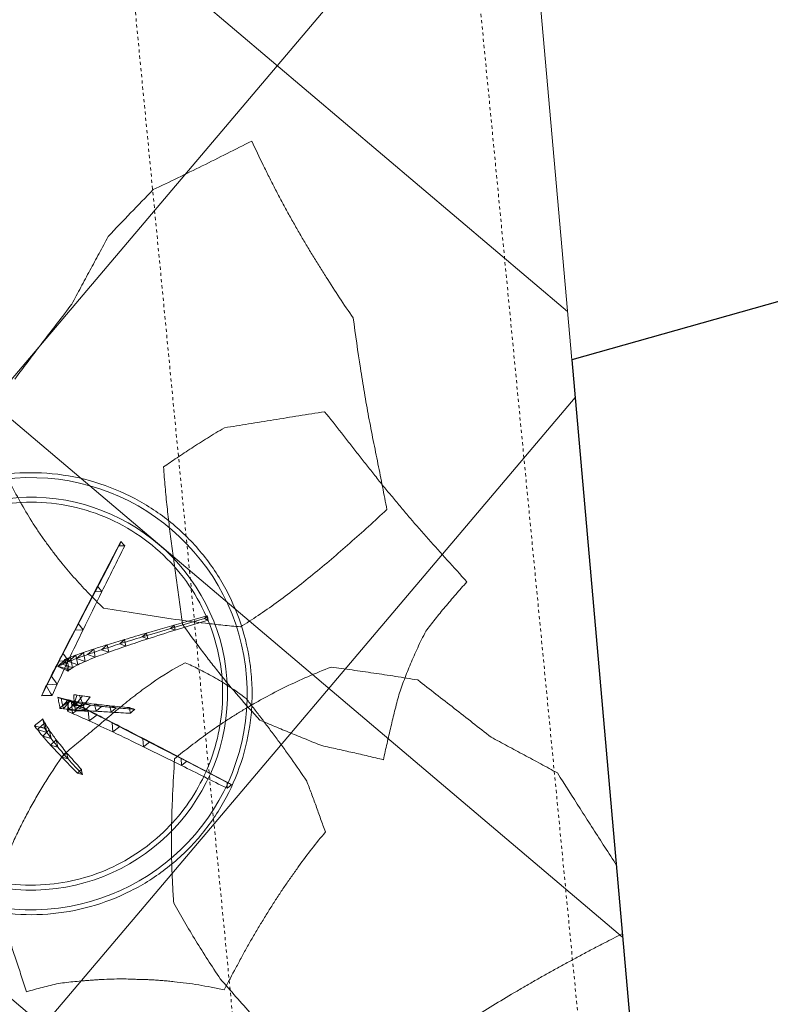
# Model space of a CAD drawing. Header units: millimetres. Extents: x 853417 to 929373, y -433185 to -369260.
# Tile 211 of 228: x 920398 to 921163, y -388933 to -387931. Entities that reach past the tile are written whole.
import ezdxf

# ---------------------------------------------------------------- set-up
doc = ezdxf.new("R2010")
doc.units = ezdxf.units.MM
doc.linetypes.add('Dash', pattern=[6.35, 3.175, -3.175])
for name, color, linetype, lineweight in [('I-FURN', 7, 'Continuous', 9), ('KOKO-FLOR', 7, 'Continuous', 9), ('KOKO-FLOR-HDLN', 7, 'Dash', 9), ('KOKO-FLOR-PATT', 7, 'Continuous', 9), ('KOKO-WALL', 7, 'Continuous', 9), ('KOKO_WALL', 7, 'Continuous', 9)]:
    doc.layers.add(name, color=color, linetype=linetype, lineweight=lineweight)

# ---------------------------------------------------------------- blocks, each defined once
blk = doc.blocks.new('Furniture_Interior-Artwork-Decoration_Gotessons_Areca-Palm  - Default-V25-1 korrus_SA_kunstihanke plaan')
at = {"layer": 'I-FURN'}
for p, q in [((-153, 80.5), (-147.2, 84.5)), ((-147.5, 77.5), (-153, 80.5)), ((-147.2, 84.5), (-147.5, 77.5)), ((-116.7, 58), (-109.9, 62.5)), ((-109.9, 62.5), (-110.1, 54.4)), ((-31.5, 62.7), (-32.5, 69.1)), ((-32.5, 69.1), (-26.3, 66.8)), ((-26.3, 66.8), (-31.5, 62.7)), ((-110.1, 54.4), (-116.7, 58)), ((-21.9, 48.7), (-23.1, 56.4)), ((-23.1, 56.4), (-15.8, 53.6)), ((-15.8, 53.6), (-21.9, 48.7)), ((-87.7, 40.1), (-79.9, 45.1)), ((-79.9, 45.1), (-79.9, 35.8)), ((-15.5, 38.2), (-16.9, 47.1)), ((-16.9, 47.1), (-8.5, 43.9)), ((-8.5, 43.9), (-15.5, 38.2)), ((-11.6, 30.5), (-13.1, 40.6)), ((-13.1, 40.6), (-3.6, 37)), ((-79.9, 35.8), (-87.7, 40.1)), ((-65.6, 26.5), (-56.8, 32)), ((-56.8, 32), (-56.7, 21.6)), ((-3.6, 37), (-11.6, 30.5)), ((-10, 26.4), (-11.6, 30.5)), ((-10.9, 34.1), (-11.3, 36.5)), ((-11.3, 36.5), (-11.2, 36)), ((-11.3, 36.5), (-6.7, 34.7)), ((-6, 34.5), (-6.7, 34.7)), ((-85.2, 20.9), (-80, 25)), ((-79.1, 18.4), (-85.2, 20.9)), ((-80, 25), (-79.1, 18.4)), ((-70.6, 18.3), (-64.7, 22.9)), ((-56.7, 21.6), (-65.6, 26.5)), ((-64.7, 22.9), (-63.7, 15.5)), ((-59.5, 16.1), (-52.9, 21.3)), ((-52.9, 21.3), (-51.8, 12.9)), ((-44.5, 20.8), (-40.6, 23.2)), ((-40.6, 23.2), (-35.6, 20.7)), ((-40.6, 23.2), (-40.4, 11.7)), ((-63.7, 15.5), (-70.6, 18.3)), ((-51.8, 12.9), (-59.5, 16.1)), ((-43.7, 15.5), (-52.1, 6.1)), ((-51.1, 14.2), (-43.8, 19.9)), ((-42.6, 10.7), (-51.1, 14.2)), ((-48.1, 18.6), (-50.4, 17.2)), ((-40.4, 11.7), (-50.4, 17.2)), ((-44.9, 12.6), (-37, 18.7)), ((-30.2, 7), (-44.9, 12.6)), ((-35.6, 8.8), (-44.9, 12.6)), ((-43.1, 13.5), (-43.7, 15.5)), ((-37.6, 10), (-40.4, 11.7)), ((-38.9, 10.7), (-31.7, 17.8)), ((-29.3, 16), (-38.9, 10.7)), ((-29.8, 6.9), (-38.9, 10.7)), ((-38.9, 10.7), (-36.6, 9.6)), ((-30.2, 7), (-38.9, 10.7)), ((-37, 18.7), (-35.6, 8.8)), ((-52.1, 6.1), (-46.6, 4.9)), ((-43.2, 4.3), (-49, 5.6)), ((-30.2, 7), (-35.6, 8.8)), ((-27, 5.7), (-30.2, 7)), ((-27.3, -7.8), (-21.1, 3.5)), ((-10.5, 2.9), (-16.9, -7.7)), ((-27.3, -7.8), (-16.9, -7.7)), ((-21.8, -16.6), (-27.3, -7.8)), ((-21.8, -16.6), (-15.8, -6.9)), ((-16.9, -7.7), (-21.8, -16.6)), ((-56.3, -37.9), (-57.4, -28.6)), ((-57.4, -28.6), (-48.9, -32.3)), ((-48.4, -35.8), (-49.6, -25.7)), ((-49.6, -25.7), (-40.3, -29.7)), ((-40.3, -29.7), (-48.4, -35.8)), ((-42.8, -34.1), (-44.1, -23.2)), ((-44.1, -23.2), (-34.1, -27.5)), ((-34.1, -27.5), (-42.8, -34.1)), ((-40.6, -21.2), (-39.3, -20.1)), ((-39.1, -32.9), (-40.6, -21.2)), ((-40.6, -21.2), (-29.7, -25.8)), ((-29.7, -25.8), (-39.1, -32.9)), ((-37.3, -29.8), (-37, -32)), ((-29.2, -25.5), (-29.7, -25.8)), ((-81.1, -43.8), (-82, -36.2)), ((-82, -36.2), (-75, -39.2)), ((-75, -39.2), (-81.1, -43.8)), ((-67, -40.5), (-68, -32.1)), ((-68, -32.1), (-60.3, -35.4)), ((-60.3, -35.4), (-67, -40.5)), ((-48.9, -32.3), (-56.3, -37.9)), ((-35.3, -38.7), (-40.3, -30.9)), ((-40.3, -30.9), (-31.1, -30.9)), ((-37, -32), (-36.1, -31.3)), ((-31.1, -30.9), (-35.3, -38.7)), ((-121.9, -52.7), (-122.6, -46.7)), ((-122.6, -46.7), (-117.2, -49.1)), ((-117.2, -49.1), (-121.9, -52.7)), ((-99.1, -47.8), (-100, -41)), ((-100, -41), (-93.8, -43.8)), ((-93.8, -43.8), (-99.1, -47.8)), ((-146.5, -55.5), (-181.7, -62.9)), ((-150.4, -58.6), (-151, -53.4)), ((-151, -53.4), (-146.5, -55.5)), ((-146.5, -55.5), (-150.4, -58.6)), ((-53.3, -67.7), (-57.7, -60.9)), ((-57.7, -60.9), (-49.6, -61.1)), ((-49.6, -61.1), (-53.3, -67.7)), ((-75.8, -104), (-79.7, -98.2)), ((-79.7, -98.2), (-72.8, -98.5)), ((-72.8, -98.5), (-75.8, -104))]:
    blk.add_line(p, q, dxfattribs=at)
at = {"layer": 'I-FURN', "flags": 128}
for points in [[(-196.6, 107.7), (-195.4, 108.6), (-194.2, 109.4), (-193, 110.3), (-191.8, 111.1)], [(-191.8, 111.1), (-191.9, 109.7), (-192, 108.2), (-192.1, 106.8), (-192.2, 105.3)], [(-196.6, 107.7), (-174.8, 94.1), (-153, 80.5)], [(-192.2, 105.3), (-193.3, 105.9), (-194.4, 106.5), (-195.5, 107.1), (-196.6, 107.7)], [(-147.5, 77.5), (-169.8, 91.4), (-192.2, 105.3)], [(-153, 80.5), (-134.9, 69.3), (-116.7, 58)], [(-45.2, 80.8), (-45.3, 82.1), (-45.5, 83.4), (-45.7, 84.7), (-45.9, 86)], [(-45.9, 86), (-44.7, 85.6), (-43.4, 85.1), (-42.2, 84.6), (-40.9, 84.2)], [(-40.9, 84.2), (-42, 83.3), (-43, 82.5), (-44.1, 81.6), (-45.2, 80.8)], [(-110.1, 54.4), (-128.8, 66), (-147.5, 77.5)], [(-11.2, 36), (-11.1, 35.5), (-11, 35), (-11, 34.6), (-10.9, 34.1)], [(-6.7, 34.7), (-7.8, 35), (-8.9, 35.3), (-10, 35.6), (-11.2, 36)], [(-10.9, 34.1), (-10.9, 34), (-10.9, 34), (-10.9, 33.9), (-10.9, 33.8)], [(-10.9, 33.8), (-10.7, 32.4), (-10.6, 31), (-10.4, 29.7), (-10.3, 28.3)], [(-6.8, 28.8), (-5.4, 29.8), (-3.9, 30.8), (-2.4, 31.8), (-0.9, 32.8)], [(-0.9, 32.8), (-2.2, 33.2), (-3.4, 33.7), (-4.7, 34.1), (-6, 34.5)], [(-104, 23.9), (-102.9, 24.8), (-101.7, 25.7), (-100.6, 26.6), (-99.5, 27.5)], [(-98.7, 21.7), (-100, 22.3), (-101.4, 22.8), (-102.7, 23.4), (-104, 23.9)], [(-99.5, 27.5), (-99.3, 26.1), (-99.1, 24.6), (-98.9, 23.2), (-98.7, 21.7)], [(-44.6, 20.9), (-47.4, 21.1), (-50.2, 21.4), (-53, 21.7), (-55.9, 22)], [(-55.9, 22), (-55, 21.6), (-54.1, 21.2), (-53.2, 20.8), (-52.3, 20.4)], [(-52.9, 21.3), (-48.4, 20.6), (-43.8, 19.9)], [(-52.3, 20.4), (-51.3, 20), (-50.2, 19.5), (-49.2, 19.1), (-48.1, 18.7)], [(-44.5, 20.8), (-44.5, 20.8), (-44.6, 20.8), (-44.6, 20.9), (-44.6, 20.9)], [(-36.8, 19.2), (-38.8, 19.6), (-40.7, 20), (-42.6, 20.4), (-44.5, 20.8)], [(-35.6, 20.7), (-35.9, 20.4), (-36.2, 20), (-36.5, 19.6), (-36.8, 19.2)], [(-36.7, 14.8), (-36.4, 16.3), (-36.1, 17.8), (-35.8, 19.2), (-35.6, 20.7)], [(-10.3, 28.3), (-10.2, 27.8), (-10.1, 27.3), (-10, 26.9), (-10, 26.4)], [(-10, 26.4), (-9.2, 27), (-8.4, 27.6), (-7.6, 28.2), (-6.8, 28.8)], [(-59.8, 7.9), (-58, 9.9), (-56.1, 12), (-54.3, 14.1), (-52.4, 16.2)], [(-52.4, 16.2), (-51.6, 13.5), (-50.7, 10.9), (-49.9, 8.2), (-49, 5.6)], [(-42.6, 10.7), (-47.2, 11.8), (-51.8, 12.9)], [(-48.1, 18.7), (-48.1, 18.6), (-48.1, 18.6), (-48.1, 18.6), (-48.1, 18.6)], [(-48.1, 18.6), (-47.1, 18.1), (-46.1, 17.6), (-45.1, 17.1), (-44.1, 16.6)], [(-43.1, 13.5), (-43.9, 11.5), (-44.7, 9.5), (-45.6, 7.5), (-46.4, 5.4)], [(-44.9, 12.6), (-41.9, 11.6), (-38.9, 10.7)], [(-44.1, 16.6), (-43.2, 16.2), (-42.3, 15.7), (-41.5, 15.3), (-40.6, 14.9)], [(-43.8, 19.9), (-43.2, 15.3), (-42.6, 10.7)], [(-43.1, 8.6), (-43.1, 9.8), (-43.1, 11.1), (-43.1, 12.3), (-43.1, 13.5)], [(-40.6, 14.9), (-41.1, 14.3), (-41.7, 13.7), (-42.2, 13.1), (-42.7, 12.5)], [(-42.7, 12.5), (-42.1, 12.2), (-41.5, 11.9), (-40.9, 11.6), (-40.3, 11.3)], [(-40.3, 11.3), (-39.6, 11), (-38.9, 10.7), (-38.2, 10.3), (-37.6, 10)], [(-37.6, 10), (-37.3, 11.2), (-37.1, 12.4), (-36.9, 13.6), (-36.7, 14.8)], [(-37, 18.7), (-34.3, 18.3), (-31.7, 17.8)], [(-33.1, 12.9), (-34, 12.1), (-34.9, 11.3), (-35.7, 10.5), (-36.6, 9.6)], [(-29.3, 16), (-30.3, 15.3), (-31.2, 14.5), (-32.2, 13.7), (-33.1, 12.9)], [(-31.7, 17.8), (-29.9, 17.5), (-28.1, 17.1)], [(-31.7, 17.8), (-30.9, 12.4), (-30.2, 7)], [(-28.1, 17.1), (-28.4, 16.8), (-28.7, 16.6), (-29, 16.3), (-29.3, 16)], [(-27.6, 11), (-27.7, 12.5), (-27.8, 14), (-28, 15.6), (-28.1, 17.1)], [(-27, 5.7), (-27.1, 7), (-27.3, 8.3), (-27.4, 9.7), (-27.6, 11)], [(-49, 5.6), (-51.7, 6.2), (-54.4, 6.7), (-57.1, 7.3), (-59.8, 7.9)], [(-46.4, 5.4), (-46.5, 5.3), (-46.5, 5.2), (-46.6, 5.1), (-46.6, 4.9)], [(-46.6, 4.9), (-45.8, 4.8), (-44.9, 4.6), (-44.1, 4.4), (-43.2, 4.3)], [(-43.2, 4.3), (-43.2, 5.3), (-43.2, 6.4), (-43.2, 7.5), (-43.1, 8.6)], [(-36.6, 9.6), (-36.1, 9.4), (-35.7, 9.3), (-35.2, 9.1), (-34.8, 8.9)], [(-29.8, 6.9), (-29.7, 6.9), (-29.5, 6.8), (-29.4, 6.8), (-29.3, 6.7)], [(-29.3, 6.7), (-28.7, 6.5), (-28.1, 6.2), (-27.6, 6), (-27, 5.7)], [(-21.1, 3.5), (-19.9, 1), (-18.6, -1.4), (-17.3, -3.9), (-16.1, -6.4)], [(-16, 2.9), (-17.3, 3.1), (-18.6, 3.2), (-19.8, 3.4), (-21.1, 3.5)], [(-10.5, 2.9), (-11.8, 2.9), (-13.2, 2.9), (-14.6, 2.9), (-16, 2.9)], [(-15.7, -6.7), (-14.4, -4.3), (-13.1, -1.9), (-11.8, 0.5), (-10.5, 2.9)], [(-16.1, -6.4), (-16, -6.6), (-15.8, -6.8)], [(-16.1, -6.4), (-16.1, -6.5), (-16.1, -6.6), (-16.1, -6.7), (-16.1, -6.8)], [(-16.1, -6.8), (-16, -6.8), (-16, -6.8), (-15.9, -6.8), (-15.9, -6.7)], [(-15.8, -6.9), (-15.8, -6.8), (-15.7, -6.8), (-15.7, -6.7), (-15.7, -6.7)], [(-39.3, -20.1), (-38.8, -22.5), (-38.3, -25), (-37.8, -27.4), (-37.3, -29.8)], [(-32.3, -23.9), (-34, -22.9), (-35.8, -22), (-37.6, -21.1), (-39.3, -20.1)], [(-37.3, -29.8), (-37, -30.2), (-36.7, -30.6), (-36.4, -30.9), (-36.1, -31.3)], [(-36.1, -31.3), (-35, -30.4), (-33.8, -29.4), (-32.6, -28.4), (-31.5, -27.5)], [(-29.2, -25.5), (-30, -25.1), (-30.7, -24.7), (-31.5, -24.3), (-32.3, -23.9)], [(-31.5, -27.5), (-30.9, -27), (-30.3, -26.5), (-29.8, -26), (-29.2, -25.5)], [(-117.2, -49.1), (-131.9, -52.3), (-146.5, -55.5)], [(-185.4, -61.1), (-168.2, -57.3), (-151, -53.4)], [(-184.8, -65.4), (-167.6, -62), (-150.4, -58.6)], [(-150.4, -58.6), (-136.1, -55.6), (-121.9, -52.7)], [(-184.8, -65.4), (-185, -64.4), (-185.1, -63.3), (-185.2, -62.2), (-185.4, -61.1)], [(-185.4, -61.1), (-184.5, -61.6), (-183.5, -62), (-182.6, -62.5), (-181.7, -62.9)], [(-181.7, -62.9), (-182.5, -63.5), (-183.2, -64.2), (-184, -64.8), (-184.8, -65.4)], [(-75.8, -104), (-64.5, -85.9), (-53.3, -67.7)], [(-49.6, -61.1), (-61.2, -79.8), (-72.8, -98.5)], [(-72.8, -98.5), (-86.7, -120.8), (-100.6, -143.2)], [(-102.9, -147.6), (-89.4, -125.8), (-75.8, -104)], [(-102.9, -147.6), (-103.8, -146.4), (-104.7, -145.2), (-105.5, -144), (-106.4, -142.8)], [(-106.4, -142.8), (-104.9, -142.9), (-103.5, -143), (-102, -143.1), (-100.6, -143.2)], [(-100.6, -143.2), (-101.2, -144.3), (-101.8, -145.4), (-102.3, -146.5), (-102.9, -147.6)]]:
    blk.add_lwpolyline(points, dxfattribs=at)
at = {"layer": 'I-FURN'}
for points in [[(-229, 382), (-224.1, 375.4), (-214.3, 362.3), (-199.4, 342.8), (-184.6, 323.4), (-174.9, 310.5), (-170.1, 304.1)], [(-170.1, 304.1), (-166.3, 297.3), (-158.8, 283.7), (-148.1, 263.5), (-138, 243.4), (-131.7, 230.2), (-128.7, 223.6)], [(-5.5, 296.3), (0.1, 297.2), (11.2, 299), (22.1, 301.1), (27.5, 302.2)], [(27.5, 302.2), (28.9, 296.6), (31.7, 285.6), (35.7, 269.5), (39.7, 253.1), (42.1, 242.4), (43.3, 237)], [(-273.1, 109.9), (-274.4, 114.1), (-276.9, 122.7), (-280.6, 135.8), (-284.3, 149.2), (-286.8, 158.4), (-288.1, 163)], [(-463.6, 79.6), (-469, 83), (-479.7, 89.8), (-495.8, 100.1), (-512, 110.5), (-522.8, 117.5), (-528.3, 121)], [(-191.8, 111.1), (-176.9, 102.3), (-162.1, 93.4), (-147.2, 84.5)], [(-362.8, 61.4), (-361.9, 64.1), (-360.1, 69.6), (-357.5, 77.9), (-355, 86.1), (-353.4, 91.5), (-352.7, 94.2)], [(-352.7, 94.2), (-347.6, 92.6), (-337.4, 89.3), (-322, 84.5), (-306.6, 79.8), (-296.3, 76.7), (-291.1, 75.1)], [(-147.2, 84.5), (-134.8, 77.2), (-122.3, 69.8), (-109.9, 62.5)], [(-45.9, 86), (-41.4, 80.4), (-36.9, 74.8), (-32.5, 69.1)], [(-31.5, 62.7), (-36.1, 68.7), (-40.6, 74.7), (-45.2, 80.8)], [(-40.9, 84.2), (-36.1, 78.4), (-31.2, 72.6), (-26.3, 66.8)], [(-393.6, 15.8), (-399.4, 21.1), (-411, 31.6), (-428.5, 47.5), (-446, 63.5), (-457.7, 74.2), (-463.6, 79.6)], [(-291.1, 75.1), (-285.9, 72.6), (-275.6, 67.5), (-260.2, 59.8), (-245, 52.1), (-235, 46.9), (-230.1, 44.4)], [(-373.4, 29.5), (-372.4, 32.2), (-370.5, 37.6), (-367.7, 45.6), (-365.2, 53.5), (-363.5, 58.8), (-362.8, 61.4)], [(-109.9, 62.5), (-99.9, 56.7), (-89.9, 50.9), (-79.9, 45.1)], [(-32.5, 69.1), (-29.3, 64.9), (-26.2, 60.6), (-23.1, 56.4)], [(-21.9, 48.7), (-25.1, 53.4), (-28.3, 58), (-31.5, 62.7)], [(-26.3, 66.8), (-22.8, 62.4), (-19.3, 58), (-15.8, 53.6)], [(-116.7, 58), (-107.1, 52), (-97.4, 46.1), (-87.7, 40.1)], [(-79.9, 35.8), (-89.9, 42), (-100, 48.2), (-110.1, 54.4)], [(-23.1, 56.4), (-21, 53.3), (-18.9, 50.2), (-16.9, 47.1)], [(-15.8, 53.6), (-13.3, 50.4), (-10.9, 47.2), (-8.5, 43.9)], [(-79.9, 45.1), (-72.2, 40.7), (-64.5, 36.4), (-56.8, 32)], [(-15.5, 38.2), (-17.6, 41.7), (-19.8, 45.2), (-21.9, 48.7)], [(-16.9, 47.1), (-15.6, 45), (-14.4, 42.8), (-13.1, 40.6)], [(-13.1, 40.6), (-12.5, 39.2), (-11.9, 37.8), (-11.3, 36.5)], [(-8.5, 43.9), (-6.8, 41.6), (-5.2, 39.3), (-3.6, 37)], [(-87.7, 40.1), (-80.3, 35.6), (-73, 31), (-65.6, 26.5)], [(-56.7, 21.6), (-64.4, 26.4), (-72.1, 31.1), (-79.9, 35.8)], [(-56.8, 32), (-51.4, 29.1), (-46, 26.2), (-40.6, 23.2)], [(-11.6, 30.5), (-12.9, 33.1), (-14.2, 35.7), (-15.5, 38.2)], [(-3.6, 37), (-2.7, 35.6), (-1.8, 34.2), (-0.9, 32.8)], [(-405.5, -33), (-402.2, -27.6), (-395.8, -16.8), (-387.4, -1.1), (-379.9, 14.3), (-375.5, 24.5), (-373.4, 29.5)], [(-104, 23.9), (-97.7, 22.9), (-91.5, 21.9), (-85.2, 20.9)], [(-99.5, 27.5), (-93, 26.7), (-86.5, 25.9), (-80, 25)], [(-79.1, 18.4), (-85.6, 19.5), (-92.2, 20.6), (-98.7, 21.7)], [(-85.2, 20.9), (-80.3, 20), (-75.5, 19.2), (-70.6, 18.3)], [(-80, 25), (-74.9, 24.3), (-69.8, 23.6), (-64.7, 22.9)], [(-65.6, 26.5), (-60.5, 23.4), (-55.5, 20.3), (-50.4, 17.2)], [(-64.7, 22.9), (-60.7, 22.4), (-56.8, 21.8), (-52.9, 21.3)], [(-40.4, 11.7), (-45.8, 15), (-51.2, 18.3), (-56.7, 21.6)], [(-306.7, -3.9), (-313.6, -2.5), (-327.7, 0.6), (-349.3, 5.4), (-371.3, 10.5), (-386.1, 14), (-393.6, 15.8)], [(-63.7, 15.5), (-68.8, 16.4), (-74, 17.4), (-79.1, 18.4)], [(-70.6, 18.3), (-66.9, 17.6), (-63.2, 16.8), (-59.5, 16.1)], [(-51.8, 12.9), (-55.7, 13.8), (-59.7, 14.6), (-63.7, 15.5)], [(-59.5, 16.1), (-56.7, 15.5), (-53.9, 14.8), (-51.1, 14.2)], [(-52.4, 16.2), (-49.5, 15.9), (-46.6, 15.7), (-43.7, 15.5)], [(-51.1, 14.2), (-49.1, 13.7), (-47, 13.1), (-44.9, 12.6)], [(-50.4, 17.2), (-47.8, 15.6), (-45.3, 14), (-42.7, 12.5)], [(-43.8, 19.9), (-41.5, 19.5), (-39.3, 19.1), (-37, 18.7)], [(-35.6, 8.8), (-37.9, 9.4), (-40.3, 10.1), (-42.6, 10.7)], [(-59.8, 7.9), (-57.2, 7.3), (-54.7, 6.7), (-52.1, 6.1)], [(-34.8, 8.9), (-34.4, 8.7), (-33.5, 8.4), (-32.3, 7.9), (-31, 7.4), (-30.2, 7.1), (-29.8, 6.9)], [(-40.3, -30.9), (-36, -23.2), (-31.6, -15.5), (-27.3, -7.8)], [(-16.9, -7.7), (-21.6, -15.4), (-26.3, -23.1), (-31.1, -30.9)], [(-35.3, -38.7), (-30.8, -31.3), (-26.3, -24), (-21.8, -16.6)], [(-68, -32.1), (-64.5, -30.9), (-61, -29.8), (-57.4, -28.6)], [(-57.4, -28.6), (-54.8, -27.7), (-52.2, -26.7), (-49.6, -25.7)], [(-49.6, -25.7), (-47.8, -24.9), (-46, -24), (-44.1, -23.2)], [(-40.3, -29.7), (-43.2, -30.5), (-46, -31.4), (-48.9, -32.3)], [(-44.1, -23.2), (-42.9, -22.5), (-41.8, -21.8), (-40.6, -21.2)], [(-34.1, -27.5), (-36.1, -28.2), (-38.2, -29), (-40.3, -29.7)], [(-29.7, -25.8), (-31.2, -26.3), (-32.6, -26.9), (-34.1, -27.5)], [(-451, -80), (-446.8, -76), (-438.6, -68.1), (-426.9, -56.2), (-415.8, -44.5), (-408.9, -36.8), (-405.5, -33)], [(-100, -41), (-94, -39.4), (-88, -37.8), (-82, -36.2)], [(-75, -39.2), (-81.3, -40.7), (-87.6, -42.2), (-93.8, -43.8)], [(-82, -36.2), (-77.3, -34.8), (-72.7, -33.5), (-68, -32.1)], [(-60.3, -35.4), (-65.2, -36.7), (-70.1, -38), (-75, -39.2)], [(-67, -40.5), (-63.4, -39.6), (-59.9, -38.8), (-56.3, -37.9)], [(-48.9, -32.3), (-52.7, -33.3), (-56.5, -34.4), (-60.3, -35.4)], [(-57.7, -60.9), (-51.9, -50.9), (-46.1, -40.9), (-40.3, -30.9)], [(-56.3, -37.9), (-53.7, -37.2), (-51, -36.5), (-48.4, -35.8)], [(-53.3, -67.7), (-47.3, -58.1), (-41.3, -48.4), (-35.3, -38.7)], [(-31.1, -30.9), (-37.2, -40.9), (-43.4, -51), (-49.6, -61.1)], [(-48.4, -35.8), (-46.5, -35.2), (-44.7, -34.7), (-42.8, -34.1)], [(-42.8, -34.1), (-41.6, -33.7), (-40.3, -33.3), (-39.1, -32.9)], [(-39.1, -32.9), (-38.4, -32.6), (-37.7, -32.3), (-37, -32)], [(-151, -53.4), (-141.6, -51.2), (-132.1, -48.9), (-122.6, -46.7)], [(-122.6, -46.7), (-115.1, -44.8), (-107.5, -42.9), (-100, -41)], [(-121.9, -52.7), (-114.3, -51.1), (-106.7, -49.4), (-99.1, -47.8)], [(-93.8, -43.8), (-101.6, -45.5), (-109.4, -47.3), (-117.2, -49.1)], [(-99.1, -47.8), (-93.1, -46.5), (-87.1, -45.2), (-81.1, -43.8)], [(-81.1, -43.8), (-76.4, -42.7), (-71.7, -41.6), (-67, -40.5)], [(-217.6, -51.8), (-230.1, -58.1), (-255.6, -72.6), (-295.2, -98.7), (-335.2, -128.1), (-362, -148.9), (-375.4, -159.5)], [(-79.7, -98.2), (-72.4, -85.8), (-65.1, -73.3), (-57.7, -60.9)], [(-106.4, -142.8), (-97.5, -127.9), (-88.6, -113.1), (-79.7, -98.2)], [(-151.9, -220), (-156.5, -222.7), (-166.1, -228.2), (-181.8, -237), (-198.5, -246), (-210.5, -252), (-216.7, -255.1)], [(-71.3, -392.3), (-65.9, -386.2), (-55.1, -374.2), (-39, -356.1), (-23.3, -338.4), (-12.8, -326.6), (-7.6, -320.6)], [(-113.6, -458.3), (-110, -452.7), (-102.9, -441.7), (-92.3, -425.2), (-81.7, -408.7), (-74.8, -397.8), (-71.3, -392.3)], [(-162.8, -502.4), (-154.5, -495), (-138, -480.4), (-121.7, -465.7), (-113.6, -458.3)], [(-266.6, -544.1), (-257.9, -540.5), (-240.6, -533.3), (-214.4, -522.6), (-188.5, -512.3), (-171.3, -505.6), (-162.8, -502.4)]]:
    blk.add_open_spline(points, degree=3, dxfattribs=at)
for points, knots in [([(-581.4, 289.4), (-575.2, 291.9), (-565.1, 296.2), (-550.9, 302.2), (-538.7, 307.6), (-526.6, 313), (-514.6, 318.4), (-502.8, 323.8), (-490.9, 329.4), (-479.2, 335), (-463.7, 342.6), (-444.7, 352.1), (-429.7, 360), (-422.3, 364)], [0.1565102, 0.1565102, 0.1565102, 0.1565102, 0.25, 0.3125, 0.375, 0.4375, 0.5, 0.5625, 0.625, 0.6875, 0.75, 0.875, 1, 1, 1, 1]), ([(-288.1, 163), (-283.1, 168.3), (-273.2, 179), (-260.8, 193), (-250.9, 204.9), (-243.4, 214), (-236, 223.4), (-228.8, 233), (-221.6, 242.7), (-214.4, 252.7), (-207.3, 262.8), (-200.3, 273.1), (-193.6, 283.5), (-184.6, 297.5), (-177.7, 308.2), (-173.1, 315.5)], [0, 0, 0, 0, 0.125, 0.25, 0.3125, 0.375, 0.4375, 0.5, 0.5625, 0.625, 0.6875, 0.75, 0.8125, 0.875, 1, 1, 1, 1]), ([(-173.1, 315.5), (-168.8, 314.2), (-160.2, 311.8), (-147.7, 308.5), (-135.3, 305.7), (-125.2, 303.8), (-117.4, 302.3), (-111.5, 301.4), (-106.7, 300.7), (-103, 300.1), (-100.2, 299.8), (-97.5, 299.4), (-94.4, 299.1), (-90.7, 298.7), (-85.6, 298.2), (-79.1, 297.4), (-70.2, 296.5), (-60, 295.9), (-51.3, 295.6), (-44.7, 295.5), (-40, 295.5), (-35.5, 295.5), (-29.6, 295.5), (-22.3, 295.6), (-13.8, 295.9), (-8.2, 296.2), (-5.5, 296.3)], [0, 0, 0, 0, 0.083333, 0.166667, 0.25, 0.333333, 0.375, 0.416667, 0.458333, 0.479167, 0.5, 0.520833, 0.541667, 0.583333, 0.625, 0.666667, 0.708333, 0.75, 0.791667, 0.8125, 0.833333, 0.854167, 0.875, 0.916667, 0.958333, 1, 1, 1, 1]), ([(-128.7, 223.6), (-128.7, 217.3), (-128.9, 204.6), (-129.5, 186), (-130.6, 167.4), (-132, 149), (-133.8, 131), (-136.6, 107.2), (-139, 89.3), (-140.6, 77.1)], [0, 0, 0, 0, 0.125, 0.25, 0.375, 0.5, 0.625, 0.75, 1, 1, 1, 1]), ([(-528.3, 121), (-534.9, 133.5), (-545.1, 152.5), (-558.8, 178), (-569.2, 197.3), (-576.6, 210.9), (-580.4, 218), (-580.6, 218.4)], [0, 0, 0, 0, 0.25, 0.375, 0.5, 0.625, 0.6332539, 0.6332539, 0.6332539, 0.6332539]), ([(40.5, 170.2), (38.1, 165.3), (33.1, 155.7), (25.4, 141.5), (17.1, 127.7), (8.6, 114.2), (-0.2, 101.2), (-12.4, 84.3), (-21.9, 72.2), (-28.5, 64.1)], [0, 0, 0, 0, 0.125, 0.25, 0.375, 0.5, 0.625, 0.75, 1, 1, 1, 1]), ([(-218.1, 21.6), (-220.2, 24.9), (-224.6, 31.5), (-231.3, 41.8), (-238.3, 52.6), (-245.3, 63.6), (-252.3, 74.7), (-261.5, 89.9), (-268.5, 101.8), (-273.1, 109.9)], [0, 0, 0, 0, 0.125, 0.25, 0.375, 0.5, 0.625, 0.75, 1, 1, 1, 1]), ([(-140.6, 77.1), (-146.4, 73.1), (-158.1, 65.2), (-176.2, 53.7), (-192, 44.5), (-205.2, 37.4), (-215.4, 32.2), (-225.8, 27.1), (-240.1, 20.5), (-258.7, 12.6), (-282, 4), (-298.3, -1.4), (-306.7, -3.9)], [0, 0, 0, 0, 0.125, 0.25, 0.375, 0.4375, 0.5, 0.5625, 0.625, 0.75, 0.875, 1, 1, 1, 1]), ([(-28.5, 64.1), (-33.8, 60.4), (-44.4, 53), (-59.8, 41.9), (-72.8, 32.5), (-83.2, 25), (-91, 19.5), (-99, 14), (-109.7, 6.9), (-128.9, -5.1), (-146.4, -14.2), (-158.9, -19.6)], [0, 0, 0, 0, 0.125, 0.25, 0.375, 0.4375, 0.5, 0.5625, 0.625, 0.75, 1, 1, 1, 1]), ([(-230.1, 44.4), (-223.4, 35.9), (-210.5, 19.1), (-195.1, -2.6), (-183.6, -19.9), (-172.4, -37.1), (-164.3, -50.1), (-159, -59)], [0, 0, 0, 0, 0.25, 0.5, 0.625, 0.75, 1, 1, 1, 1]), ([(-158.9, -19.6), (-163, -17.4), (-171.6, -12.4), (-183.8, -4.8), (-194.1, 2.3), (-204.6, 10.1), (-212.7, 16.8), (-218.1, 21.6)], [0, 0, 0, 0, 0.25, 0.5, 0.625, 0.75, 1, 1, 1, 1]), ([(-80, -81.4), (-91.6, -78.6), (-108.6, -74.4), (-131, -69.1), (-153.4, -64), (-176.8, -59.1), (-199.9, -54.8), (-211.7, -52.7), (-217.6, -51.8)], [0, 0, 0, 0, 0.25, 0.375, 0.5, 0.75, 0.875, 1, 1, 1, 1]), ([(-159, -59), (-158.6, -65.8), (-157.8, -79.2), (-156.7, -99), (-155.6, -115.6), (-154.8, -129.1), (-154.2, -139), (-153.7, -149), (-153, -162.4), (-152.4, -179.2), (-151.9, -199.5), (-151.9, -213.1), (-151.9, -220)], [0, 0, 0, 0, 0.125, 0.25, 0.375, 0.4375, 0.5, 0.5625, 0.625, 0.75, 0.875, 1, 1, 1, 1]), ([(-319.7, -263.7), (-324.9, -256.1), (-332.5, -244.6), (-342.7, -229.4), (-350.3, -218), (-358, -206.4), (-365.9, -194.9), (-373.8, -183.3), (-381.9, -171.9), (-390, -160.5), (-401, -145.3), (-420.7, -118.8), (-438.7, -96), (-451, -80)], [0, 0, 0, 0, 0.125, 0.1875, 0.25, 0.3125, 0.375, 0.4375, 0.5, 0.5625, 0.625, 0.75, 1, 1, 1, 1]), ([(11.6, -232), (8.6, -224.2), (2.5, -209.1), (-7.3, -187.6), (-16.2, -170.6), (-23.6, -157.6), (-29.4, -148.2), (-35.2, -139), (-43.3, -127.1), (-53.7, -112.9), (-66.6, -96.8), (-75.4, -86.5), (-80, -81.4)], [0, 0, 0, 0, 0.125, 0.25, 0.375, 0.4375, 0.5, 0.5625, 0.625, 0.75, 0.875, 1, 1, 1, 1]), ([(-375.4, -159.5), (-374.5, -167.3), (-372.7, -183), (-369.9, -206.6), (-367.3, -226.7), (-365.4, -243), (-364, -255.2), (-362.7, -267.5), (-361.1, -284.2), (-358.6, -313.5), (-356.9, -339.2), (-355.9, -356.7)], [0, 0, 0, 0, 0.125, 0.25, 0.375, 0.4375, 0.5, 0.5625, 0.625, 0.75, 1, 1, 1, 1]), ([(-216.7, -255.1), (-220.8, -255.4), (-229, -256), (-241.5, -257.1), (-254.3, -258.2), (-267.3, -259.3), (-280.2, -260.4), (-297.6, -261.9), (-310.8, -263), (-319.7, -263.7)], [0, 0, 0, 0, 0.125, 0.25, 0.375, 0.5, 0.625, 0.75, 1, 1, 1, 1]), ([(-355.9, -356.7), (-351.7, -363.8), (-343.6, -378.2), (-333.6, -396.5), (-325.7, -411.5), (-319.8, -422.9), (-313.9, -434.4), (-308.3, -446), (-302.7, -457.8), (-297.1, -469.8), (-291.6, -482), (-286.4, -494.2), (-281.3, -506.4), (-274.6, -523), (-269.8, -535.6), (-266.6, -544.1)], [0, 0, 0, 0, 0.125, 0.25, 0.3125, 0.375, 0.4375, 0.5, 0.5625, 0.625, 0.6875, 0.75, 0.8125, 0.875, 1, 1, 1, 1])]:
    blk.add_open_spline(points, degree=3, knots=knots, dxfattribs=at)
blk = doc.blocks.new('Furniture_Other_Gotessons_Plant-Pot - Default-V26-1 korrus_SA_kunstihanke plaan')
at = {"layer": 'I-FURN'}
for radius, start, end in [(220, 90, 270), (220, 270, 90), (200, 90, 270), (200, 270, 90)]:
    blk.add_arc((0, 0), radius, start, end, dxfattribs=at)
for points, knots in [([(0, 225), (-14.7, 225), (-44.1, 222.1), (-86.6, 209.2), (-125.8, 188.3), (-160.1, 160.1), (-188.3, 125.8), (-209.2, 86.6), (-220, 51.2), (-224.3, 22), (-225.7, -7.3), (-222.1, -44.2), (-209.2, -86.6), (-188.3, -125.8), (-160.1, -160.1), (-125.8, -188.3), (-86.6, -209.2), (-44.2, -222.1), (-14.7, -225), (0, -225)], [0, 0, 0, 0, 0.0625, 0.125, 0.1875, 0.25, 0.3125, 0.375, 0.4375, 0.46875, 0.5, 0.5625, 0.625, 0.6875, 0.75, 0.8125, 0.875, 0.9375, 1, 1, 1, 1]), ([(0, -225), (14.7, -225), (44.1, -222.1), (86.6, -209.2), (125.8, -188.3), (160.1, -160.1), (188.3, -125.8), (209.2, -86.6), (220, -51.2), (224.3, -22), (225.7, 7.3), (222.1, 44.2), (209.2, 86.6), (188.3, 125.8), (160.1, 160.1), (125.8, 188.3), (86.6, 209.2), (44.2, 222.1), (14.7, 225), (0, 225)], [0, 0, 0, 0, 0.0625, 0.125, 0.1875, 0.25, 0.3125, 0.375, 0.4375, 0.46875, 0.5, 0.5625, 0.625, 0.6875, 0.75, 0.8125, 0.875, 0.9375, 1, 1, 1, 1]), ([(0, 195), (-23.8, 195), (-71.4, 186.2), (-133.4, 148.2), (-170.3, 100.1), (-188, 55.7), (-195.4, 18.7), (-195.4, -20.4), (-186.8, -60.7), (-170.1, -98.2), (-146, -131.4), (-115.5, -158.9), (-79.9, -179.5), (-40.8, -192.1), (-13.6, -195), (0, -195)], [-1, -1, -1, -1, -0.883333, -0.766667, -0.65, -0.591667, -0.533333, -0.466667, -0.4, -0.333333, -0.266667, -0.2, -0.133333, -0.066667, 0, 0, 0, 0]), ([(0, -195), (23.8, -195), (71.4, -186.2), (133.4, -148.2), (170.3, -100.1), (188, -55.7), (195.4, -18.7), (195.4, 20.4), (186.8, 60.7), (170.1, 98.2), (146, 131.4), (115.5, 158.9), (79.9, 179.5), (40.8, 192.1), (13.6, 195), (0, 195)], [-1, -1, -1, -1, -0.883333, -0.766667, -0.65, -0.591667, -0.533333, -0.466667, -0.4, -0.333333, -0.266667, -0.2, -0.133333, -0.066667, 0, 0, 0, 0])]:
    blk.add_open_spline(points, degree=3, knots=knots, dxfattribs=at)
blk = doc.blocks.new('Ol_olev välissein 5 - VS-02-2537239-1 korrus_SA_kunstihanke plaan')
at = {"layer": 'KOKO-WALL', "lineweight": 25}
for p, q in [((417023.6, 909165.9), (417265.8, 908194.2)), ((417265.8, 908194.2), (419391.2, 908313.3))]:
    blk.add_line(p, q, dxfattribs=at)
blk = doc.blocks.new('eeldatavad põrandakanalid - eeldatavad põrandakanalid-5062723-1 korrus_SA_kunstihanke plaan')
at = {"layer": 'KOKO-FLOR-HDLN'}
for p, q in [((412101.2, 907800.6), (418031.2, 908185.7)), ((412132.6, 907451.9), (418067.8, 907837.4))]:
    blk.add_line(p, q, dxfattribs=at)

msp = doc.modelspace()

# ---------------------------------------------------------------- hatches: boundary and pattern name
at = {"layer": 'KOKO-FLOR-PATT', "true_color": 0x800000}
h = msp.add_hatch(dxfattribs=at)
h.set_pattern_fill('FP_62', color=16, style=0, pattern_type=2)
h.set_pattern_definition([(319.731, (918309.3, -386575.77), (290.87, 343.36), []), (49.731, (918309.3, -386575.77), (-343.36, 290.87), [])])
h.paths.add_polyline_path([(918523.4, -390401.5), (919733.8, -390289.3), (919738.6, -390268.9), (919723.1, -390268.2), (919895.9, -389519.3), (920603.3, -389452.7), (920572, -389434.3), (920544.6, -389398.2), (920536.4, -389372.1), (920536.4, -389335.8), (920553.7, -389293.8), (920572, -389273.6), (920545.7, -389256.9), (920521.4, -389223.3), (920514.6, -389200), (920515.7, -389167.3), (920523.2, -389142.4), (920546.3, -389112.2), (920566.5, -389098.7), (921027.2, -389035.4), (920809.4, -386557.8), (920799.5, -386558.7), (920713.7, -385582.5), (920723.5, -385580.7), (920571.7, -383875.8), (920563.7, -383876.5), (920499.8, -383149.4), (919369, -383253.1), (919043.3, -382569.1), (919061.3, -382560.5), (919057.7, -382552.9), (918918.6, -382566.9), (918918.6, -382579.4), (917988.2, -382659.2), (917987.1, -382651), (917825.3, -382666.1), (917823.6, -382675.8), (917840.9, -382678.9), (917711.3, -383395.1), (915586.7, -383592), (915633.9, -384162.7), (916025.6, -384130.3), (916091.6, -384927.5), (916133.4, -384924.1), (916330.9, -387316.1), (916330.9, -387316.2), (916330.9, -387316.2), (916429.9, -388512.3), (916388.5, -388515.8), (916452.9, -389313), (916062.8, -389345.8), (916106.7, -389875.8), (916146.6, -389872), (916141.6, -389821.1), (916146.4, -389796.8), (916153.6, -389871.3), (918205.3, -389678.3), (918521.5, -390397.3)], flags=0)
h.paths.add_polyline_path([(919662.8, -387305.3), (919607.2, -386749.3), (920058.7, -386704.1), (920114.4, -387260.1), (919666.9, -387304.9)], flags=0)
h.paths.add_polyline_path([(919376.2, -384766.6), (919328.6, -384209.8), (919780.8, -384171.1), (919828.3, -384727.9), (919547.7, -384751.9)], flags=0)

# ---------------------------------------------------------------- linework, layer by layer
at = {"layer": 'KOKO-FLOR'}
msp.add_line((920960.5, -388277.1), (920809.6, -386560.3), dxfattribs=at)

# ---------------------------------------------------------------- block references
at = {"layer": 'I-FURN', "rotation": 184.3365958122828}
for name in ['Furniture_Interior-Artwork-Decoration_Gotessons_Areca-Palm  - Default-V25-1 korrus_SA_kunstihanke plaan', 'Furniture_Other_Gotessons_Plant-Pot - Default-V26-1 korrus_SA_kunstihanke plaan']:
    msp.add_blockref(name, (920410.1, -388616.9), dxfattribs=at)
at = {"layer": 'KOKO-FLOR', "rotation": 271.815909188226}
msp.add_blockref('eeldatavad põrandakanalid - eeldatavad põrandakanalid-5062723-1 korrus_SA_kunstihanke plaan', (0, 0), dxfattribs=at)
at = {"layer": 'KOKO_WALL', "rotation": 271.815909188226}
msp.add_blockref('Ol_olev välissein 5 - VS-02-2537239-1 korrus_SA_kunstihanke plaan', (0, 0), dxfattribs=at)

doc.saveas('drawing.dxf')
